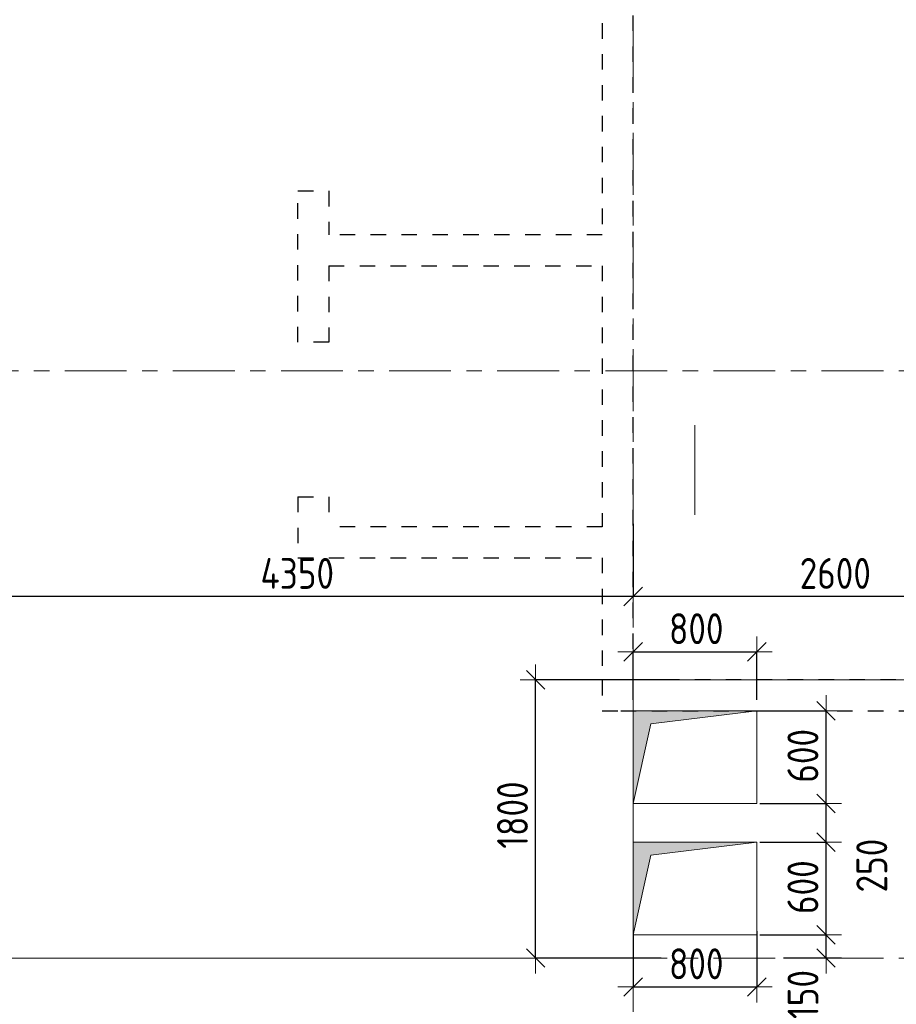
# Model space of a CAD drawing. Header units: metres. Extents: x -38 to 93, y -15 to 21.
# Tile 23 of 152: x 39 to 45, y 9 to 15. Entities that reach past the tile are written whole.
import ezdxf

# ---------------------------------------------------------------- set-up
doc = ezdxf.new("R2010")
doc.units = ezdxf.units.M
doc.header["$PDMODE"] = 65
for name, pattern in [('______11', [0.5, 0.4, -0.05, 0, -0.05]), ('______2', [0.135, 0.1, -0.035]), ('______5', [1.1, 0.8, -0.1, 0.1, -0.1])]:
    doc.linetypes.add(name, pattern=pattern)
for name, color, linetype, lineweight in [('XR$1$Осевая линия (1)', 7, '______5', 13), ('XR$3$Перекрытие (1)', 7, 'Continuous', 35), ('XR$5$Размерная линия (1)', 7, 'Continuous', 13)]:
    doc.layers.add(name, color=color, linetype=linetype, lineweight=lineweight)
doc.layers.add('XR$3$Макрос проема_ отверстия', color=7, linetype='Continuous', lineweight=13, true_color=0x2d2d2d)
doc.layers.add('XR$7$Стена_ бетон несущ.', color=7, linetype='Continuous', lineweight=70, true_color=0xb4b496)
doc.styles.add('ISOCPEUR', font='txt')
doc.dimstyles.new('DIMSTYLE_3', dxfattribs={"dimtxt": 0.2, "dimasz": 0.2, "dimexe": 0, "dimexo": 0, "dimgap": 0.1, "dimtad": 2, "dimdec": 0, "dimlfac": 1000, "dimrnd": 5, "dimzin": 12, "dimdsep": 46, "dimtxsty": 'ISOCPEUR', "dimblk1": 'ALL_ML_STRICH', "dimblk2": 'ALL_ML_STRICH', "dimsah": 1, "dimcen": 0, "dimclrd": 7, "dimclre": 256, "dimclrt": 7, "dimadec": 0, "dimazin": 0, "dimtfac": 1, "dimtdec": 0, "dimtix": 1, "dimtmove": 2, "dimatfit": 3, "dimfxl": 0, "dimtzin": 0, "dimlwd": 0, "dimlwe": -3, "dimarcsym": 0})
doc.dimstyles.new('DIMSTYLE_33', dxfattribs={"dimtxt": 0.2, "dimasz": 0.2, "dimexe": 0, "dimexo": 0, "dimgap": 0.1, "dimtad": 2, "dimdec": 0, "dimlfac": 1000, "dimrnd": 5, "dimzin": 12, "dimdsep": 46, "dimtxsty": 'ISOCPEUR', "dimblk1": 'ALL_ML_STRICH', "dimblk2": 'ALL_ML_STRICH', "dimsah": 1, "dimcen": 0, "dimclrd": 7, "dimclre": 256, "dimclrt": 7, "dimadec": 0, "dimazin": 0, "dimtfac": 1, "dimtdec": 0, "dimtix": 1, "dimtmove": 2, "dimatfit": 3, "dimfxl": 0, "dimtvp": 1.2, "dimtzin": 0, "dimlwd": 0, "dimlwe": -3, "dimarcsym": 0})
doc.dimstyles.new('DIMSTYLE_34', dxfattribs={"dimtxt": 0.2, "dimasz": 0.2, "dimexe": 0, "dimexo": 0, "dimgap": 0.1, "dimtad": 0, "dimdec": 0, "dimlfac": 1000, "dimrnd": 5, "dimzin": 12, "dimdsep": 46, "dimtxsty": 'ISOCPEUR', "dimblk1": 'ALL_ML_STRICH', "dimblk2": 'ALL_ML_STRICH', "dimsah": 1, "dimcen": 0, "dimclrd": 7, "dimclre": 256, "dimclrt": 7, "dimadec": 0, "dimazin": 0, "dimtfac": 1, "dimtdec": 0, "dimtix": 1, "dimtmove": 2, "dimatfit": 3, "dimfxl": 0, "dimtvp": 1.2, "dimtzin": 0, "dimlwd": 0, "dimlwe": -3, "dimarcsym": 0})

# ---------------------------------------------------------------- blocks, each defined once
blk = doc.blocks.new('Отображение проема', base_point=(-1.1579, -49.3094))
at = {"layer": 'XR$3$Макрос проема_ отверстия', "true_color": 0x000000, "transparency": 33554687}
blk.add_hatch(color=18, dxfattribs=at).paths.add_polyline_path([(-1.1579, -50.1094), (-1.0448, -49.4225), (-0.3579, -49.3094), (-1.1579, -49.3094)])
at = {"layer": 'XR$3$Макрос проема_ отверстия', "transparency": 33554687}
for p, q in [((-1.1579, -50.1094), (-1.1579, -49.3094)), ((-1.1579, -49.3094), (-0.3579, -49.3094)), ((-1.0448, -49.4225), (-0.3579, -49.3094)), ((-1.1579, -50.1094), (-1.0448, -49.4225))]:
    blk.add_line(p, q, dxfattribs=at)
blk = doc.blocks.new('ALL_ML_STRICH')
at = {"color": 0, "linetype": 'ByBlock', "lineweight": -2}
for p, q in [((0, -0.5), (0, 0.5)), ((-1, 0), (0.5, 0)), ((-0.3, -0.3), (0.3, 0.3))]:
    blk.add_line(p, q, dxfattribs=at)
blk = doc.blocks.new('*D544')
at = {"layer": 'DEFPOINTS', "color": 7, "linetype": 'Continuous', "lineweight": 13, "transparency": 33554687}
for p in [(45.65, 12.452), (43.05, 11.79), (45.65, 11.3393)]:
    blk.add_point(p, dxfattribs=at)
at = {"layer": 'XR$5$Размерная линия (1)', "color": 9, "linetype": 'Continuous', "lineweight": -2, "true_color": 0xc7c7c7, "transparency": 33554687}
for p, q in [((45.65, 12.432), (45.65, 11.3393)), ((43.05, 11.81), (43.05, 11.3393))]:
    blk.add_line(p, q, dxfattribs=at)
at = {"layer": 'XR$5$Размерная линия (1)', "color": 7, "linetype": 'Continuous', "lineweight": -2, "transparency": 33554687}
blk.add_line((45.65, 11.3393), (43.05, 11.3393), dxfattribs=at)
at = {"layer": 'XR$5$Размерная линия (1)', "color": 7, "linetype": 'Continuous', "lineweight": 13, "transparency": 33554687, "xscale": 0.2, "yscale": 0.2, "zscale": 0.2}
for p, rotation in [((43.05, 11.3393), 180), ((45.65, 11.3393), 360)]:
    blk.add_blockref('ALL_ML_STRICH', p, dxfattribs=dict(at, rotation=rotation))
at = {"layer": 'XR$5$Размерная линия (1)', "color": 7, "linetype": 'Continuous', "lineweight": 13, "transparency": 33554687, "insert": (44.3583, 11.4893), "char_height": 0.2, "width": 0.666667, "attachment_point": 5, "style": 'ISOCPEUR'}
blk.add_mtext('\\W0.83;\\A1;{2600}', dxfattribs=at)
blk = doc.blocks.new('*D545')
at = {"layer": 'DEFPOINTS', "color": 7, "linetype": 'Continuous', "lineweight": 13, "transparency": 33554687}
for p in [(38.7, 11.9698), (43.05, 11.79), (43.05, 11.3393)]:
    blk.add_point(p, dxfattribs=at)
at = {"layer": 'XR$5$Размерная линия (1)', "color": 9, "linetype": 'Continuous', "lineweight": -2, "true_color": 0xc7c7c7, "transparency": 33554687}
for p, q in [((38.7, 11.9898), (38.7, 11.3393)), ((43.05, 11.81), (43.05, 11.3393))]:
    blk.add_line(p, q, dxfattribs=at)
at = {"layer": 'XR$5$Размерная линия (1)', "color": 7, "linetype": 'Continuous', "lineweight": -2, "transparency": 33554687}
blk.add_line((43.05, 11.3393), (38.7, 11.3393), dxfattribs=at)
at = {"layer": 'XR$5$Размерная линия (1)', "color": 7, "linetype": 'Continuous', "lineweight": 13, "transparency": 33554687, "xscale": 0.2, "yscale": 0.2, "zscale": 0.2}
for p, rotation in [((38.7, 11.3393), 180), ((43.05, 11.3393), 360)]:
    blk.add_blockref('ALL_ML_STRICH', p, dxfattribs=dict(at, rotation=rotation))
at = {"layer": 'XR$5$Размерная линия (1)', "color": 7, "linetype": 'Continuous', "lineweight": 13, "transparency": 33554687, "insert": (40.875, 11.4893), "char_height": 0.2, "width": 0.666667, "attachment_point": 5, "style": 'ISOCPEUR'}
blk.add_mtext('\\W0.83;\\A1;{4350}', dxfattribs=at)
blk = doc.blocks.new('*D565')
at = {"layer": 'DEFPOINTS', "color": 7, "linetype": 'Continuous', "lineweight": 13, "transparency": 33554687}
for p in [(43.05, 10.9813), (43.05, 10.6503), (43.85, 10.6503)]:
    blk.add_point(p, dxfattribs=at)
at = {"layer": 'XR$5$Размерная линия (1)', "color": 9, "linetype": 'Continuous', "lineweight": -2, "true_color": 0xc7c7c7, "transparency": 33554687}
for p, q in [((43.05, 10.6703), (43.05, 10.9813)), ((43.85, 10.6703), (43.85, 10.9813))]:
    blk.add_line(p, q, dxfattribs=at)
at = {"layer": 'XR$5$Размерная линия (1)', "color": 7, "linetype": 'Continuous', "lineweight": -2, "transparency": 33554687}
blk.add_line((43.05, 10.9813), (43.85, 10.9813), dxfattribs=at)
at = {"layer": 'XR$5$Размерная линия (1)', "color": 7, "linetype": 'Continuous', "lineweight": 13, "transparency": 33554687, "xscale": 0.2, "yscale": 0.2, "zscale": 0.2, "rotation": 180}
blk.add_blockref('ALL_ML_STRICH', (43.05, 10.9813), dxfattribs=at)
at = {"layer": 'XR$5$Размерная линия (1)', "color": 7, "linetype": 'Continuous', "lineweight": 13, "transparency": 33554687, "xscale": 0.2, "yscale": 0.2, "zscale": 0.2}
blk.add_blockref('ALL_ML_STRICH', (43.85, 10.9813), dxfattribs=at)
at = {"layer": 'XR$5$Размерная линия (1)', "color": 7, "linetype": 'Continuous', "lineweight": 13, "transparency": 33554687, "insert": (43.4583, 11.1313), "char_height": 0.2, "width": 0.5, "attachment_point": 5, "style": 'ISOCPEUR'}
blk.add_mtext('\\W0.83;\\A1;{800}', dxfattribs=at)
blk = doc.blocks.new('*D566')
at = {"layer": 'DEFPOINTS', "color": 7, "linetype": 'Continuous', "lineweight": 13, "transparency": 33554687}
for p in [(43.05, 9.1945), (43.85, 9.1945), (43.05, 8.8124)]:
    blk.add_point(p, dxfattribs=at)
at = {"layer": 'XR$5$Размерная линия (1)', "color": 9, "linetype": 'Continuous', "lineweight": -2, "true_color": 0xc7c7c7, "transparency": 33554687}
for p, q in [((43.05, 9.1745), (43.05, 8.8124)), ((43.85, 9.1745), (43.85, 8.8124))]:
    blk.add_line(p, q, dxfattribs=at)
at = {"layer": 'XR$5$Размерная линия (1)', "color": 7, "linetype": 'Continuous', "lineweight": -2, "transparency": 33554687}
blk.add_line((43.05, 8.8124), (43.85, 8.8124), dxfattribs=at)
at = {"layer": 'XR$5$Размерная линия (1)', "color": 7, "linetype": 'Continuous', "lineweight": 13, "transparency": 33554687, "xscale": 0.2, "yscale": 0.2, "zscale": 0.2, "rotation": 180}
blk.add_blockref('ALL_ML_STRICH', (43.05, 8.8124), dxfattribs=at)
at = {"layer": 'XR$5$Размерная линия (1)', "color": 7, "linetype": 'Continuous', "lineweight": 13, "transparency": 33554687, "xscale": 0.2, "yscale": 0.2, "zscale": 0.2}
blk.add_blockref('ALL_ML_STRICH', (43.85, 8.8124), dxfattribs=at)
at = {"layer": 'XR$5$Размерная линия (1)', "color": 7, "linetype": 'Continuous', "lineweight": 13, "transparency": 33554687, "insert": (43.4583, 8.9624), "char_height": 0.2, "width": 0.5, "attachment_point": 5, "style": 'ISOCPEUR'}
blk.add_mtext('\\W0.83;\\A1;{800}', dxfattribs=at)
blk = doc.blocks.new('*D567')
at = {"layer": 'DEFPOINTS', "color": 7, "linetype": 'Continuous', "lineweight": 13, "transparency": 33554687}
for p in [(43.2714, 10.8), (42.4185, 9), (43.2106, 9)]:
    blk.add_point(p, dxfattribs=at)
at = {"layer": 'XR$5$Размерная линия (1)', "color": 9, "linetype": 'Continuous', "lineweight": -2, "true_color": 0xc7c7c7, "transparency": 33554687}
for p, q in [((43.2914, 10.8), (42.4185, 10.8)), ((43.2306, 9), (42.4185, 9))]:
    blk.add_line(p, q, dxfattribs=at)
at = {"layer": 'XR$5$Размерная линия (1)', "color": 7, "linetype": 'Continuous', "lineweight": -2, "transparency": 33554687}
blk.add_line((42.4185, 9), (42.4185, 10.8), dxfattribs=at)
at = {"layer": 'XR$5$Размерная линия (1)', "color": 7, "linetype": 'Continuous', "lineweight": 13, "transparency": 33554687, "xscale": 0.2, "yscale": 0.2, "zscale": 0.2}
for p, rotation in [((42.4185, 10.8), 90), ((42.4185, 9), 270)]:
    blk.add_blockref('ALL_ML_STRICH', p, dxfattribs=dict(at, rotation=rotation))
at = {"layer": 'XR$5$Размерная линия (1)', "color": 7, "linetype": 'Continuous', "lineweight": 13, "transparency": 33554687, "insert": (42.2685, 9.925), "char_height": 0.2, "width": 0.666667, "attachment_point": 5, "rotation": 90, "style": 'ISOCPEUR'}
blk.add_mtext('\\W0.83;\\A1;{1800}', dxfattribs=at)
blk = doc.blocks.new('*D568')
at = {"layer": 'DEFPOINTS', "color": 7, "linetype": 'Continuous', "lineweight": 13, "transparency": 33554687}
for p in [(43.85, 9.1503), (44.0022, 9.0003), (44.2986, 9.0003)]:
    blk.add_point(p, dxfattribs=at)
at = {"layer": 'XR$5$Размерная линия (1)', "color": 9, "linetype": 'Continuous', "lineweight": -2, "true_color": 0xc7c7c7, "transparency": 33554687}
for p, q in [((43.87, 9.1503), (44.2986, 9.1503)), ((44.0222, 9.0003), (44.2986, 9.0003))]:
    blk.add_line(p, q, dxfattribs=at)
at = {"layer": 'XR$5$Размерная линия (1)', "color": 7, "linetype": 'Continuous', "lineweight": -2, "transparency": 33554687}
blk.add_line((44.2986, 9.0003), (44.2986, 9.1503), dxfattribs=at)
at = {"layer": 'XR$5$Размерная линия (1)', "color": 7, "linetype": 'Continuous', "lineweight": 13, "transparency": 33554687, "xscale": 0.2, "yscale": 0.2, "zscale": 0.2}
for p, rotation in [((44.2986, 9.1503), 90), ((44.2986, 9.0003), 270)]:
    blk.add_blockref('ALL_ML_STRICH', p, dxfattribs=dict(at, rotation=rotation))
at = {"layer": 'XR$5$Размерная линия (1)', "color": 7, "linetype": 'Continuous', "lineweight": 13, "transparency": 33554687, "insert": (44.1493, 8.7636), "char_height": 0.2, "width": 0.5, "attachment_point": 5, "rotation": 90, "style": 'ISOCPEUR'}
blk.add_mtext('\\W0.83;\\A1;{150}', dxfattribs=at)
blk = doc.blocks.new('*D569')
at = {"layer": 'DEFPOINTS', "color": 7, "linetype": 'Continuous', "lineweight": 13, "transparency": 33554687}
for p in [(43.85, 9.7503), (43.85, 9.1503), (44.2986, 9.1503)]:
    blk.add_point(p, dxfattribs=at)
at = {"layer": 'XR$5$Размерная линия (1)', "color": 9, "linetype": 'Continuous', "lineweight": -2, "true_color": 0xc7c7c7, "transparency": 33554687}
for p, q in [((43.87, 9.7503), (44.2986, 9.7503)), ((43.87, 9.1503), (44.2986, 9.1503))]:
    blk.add_line(p, q, dxfattribs=at)
at = {"layer": 'XR$5$Размерная линия (1)', "color": 7, "linetype": 'Continuous', "lineweight": -2, "transparency": 33554687}
blk.add_line((44.2986, 9.1503), (44.2986, 9.7503), dxfattribs=at)
at = {"layer": 'XR$5$Размерная линия (1)', "color": 7, "linetype": 'Continuous', "lineweight": 13, "transparency": 33554687, "xscale": 0.2, "yscale": 0.2, "zscale": 0.2}
for p, rotation in [((44.2986, 9.7503), 90), ((44.2986, 9.1503), 270)]:
    blk.add_blockref('ALL_ML_STRICH', p, dxfattribs=dict(at, rotation=rotation))
at = {"layer": 'XR$5$Размерная линия (1)', "color": 7, "linetype": 'Continuous', "lineweight": 13, "transparency": 33554687, "insert": (44.1486, 9.4586), "char_height": 0.2, "width": 0.5, "attachment_point": 5, "rotation": 90, "style": 'ISOCPEUR'}
blk.add_mtext('\\W0.83;\\A1;{600}', dxfattribs=at)
blk = doc.blocks.new('*D570')
at = {"layer": 'DEFPOINTS', "color": 7, "linetype": 'Continuous', "lineweight": 13, "transparency": 33554687}
for p in [(43.85, 10.0003), (43.85, 9.7503), (44.2986, 9.7503)]:
    blk.add_point(p, dxfattribs=at)
at = {"layer": 'XR$5$Размерная линия (1)', "color": 9, "linetype": 'Continuous', "lineweight": -2, "true_color": 0xc7c7c7, "transparency": 33554687}
for p, q in [((43.87, 10.0003), (44.2986, 10.0003)), ((43.87, 9.7503), (44.2986, 9.7503))]:
    blk.add_line(p, q, dxfattribs=at)
at = {"layer": 'XR$5$Размерная линия (1)', "color": 7, "linetype": 'Continuous', "lineweight": -2, "transparency": 33554687}
blk.add_line((44.2986, 9.7503), (44.2986, 10.0003), dxfattribs=at)
at = {"layer": 'XR$5$Размерная линия (1)', "color": 7, "linetype": 'Continuous', "lineweight": 13, "transparency": 33554687, "xscale": 0.2, "yscale": 0.2, "zscale": 0.2}
for p, rotation in [((44.2986, 10.0003), 90), ((44.2986, 9.7503), 270)]:
    blk.add_blockref('ALL_ML_STRICH', p, dxfattribs=dict(at, rotation=rotation))
at = {"layer": 'XR$5$Размерная линия (1)', "color": 7, "linetype": 'Continuous', "lineweight": 13, "transparency": 33554687, "insert": (44.5947, 9.5981), "char_height": 0.2, "width": 0.5, "attachment_point": 5, "rotation": 90, "style": 'ISOCPEUR'}
blk.add_mtext('\\W0.83;\\A1;{250}', dxfattribs=at)
blk = doc.blocks.new('*D571')
at = {"layer": 'DEFPOINTS', "color": 7, "linetype": 'Continuous', "lineweight": 13, "transparency": 33554687}
for p in [(43.85, 10.6003), (43.85, 10.0003), (44.2986, 10.0003)]:
    blk.add_point(p, dxfattribs=at)
at = {"layer": 'XR$5$Размерная линия (1)', "color": 9, "linetype": 'Continuous', "lineweight": -2, "true_color": 0xc7c7c7, "transparency": 33554687}
for p, q in [((43.87, 10.6003), (44.2986, 10.6003)), ((43.87, 10.0003), (44.2986, 10.0003))]:
    blk.add_line(p, q, dxfattribs=at)
at = {"layer": 'XR$5$Размерная линия (1)', "color": 7, "linetype": 'Continuous', "lineweight": -2, "transparency": 33554687}
blk.add_line((44.2986, 10.0003), (44.2986, 10.6003), dxfattribs=at)
at = {"layer": 'XR$5$Размерная линия (1)', "color": 7, "linetype": 'Continuous', "lineweight": 13, "transparency": 33554687, "xscale": 0.2, "yscale": 0.2, "zscale": 0.2}
for p, rotation in [((44.2986, 10.6003), 90), ((44.2986, 10.0003), 270)]:
    blk.add_blockref('ALL_ML_STRICH', p, dxfattribs=dict(at, rotation=rotation))
at = {"layer": 'XR$5$Размерная линия (1)', "color": 7, "linetype": 'Continuous', "lineweight": 13, "transparency": 33554687, "insert": (44.1486, 10.3087), "char_height": 0.2, "width": 0.5, "attachment_point": 5, "rotation": 90, "style": 'ISOCPEUR'}
blk.add_mtext('\\W0.83;\\A1;{600}', dxfattribs=at)

msp = doc.modelspace()

# ---------------------------------------------------------------- linework, layer by layer
at = {"color": 52, "linetype": 'Continuous', "lineweight": 13, "transparency": 33554687}
msp.add_line((43.4499, 12.4494), (43.4499, 11.8694), dxfattribs=at)
msp.add_line((43.4499, 12.4494), (43.4499, 11.8694), dxfattribs=at)
at = {"layer": 'XR$1$Осевая линия (1)', "color": 253, "linetype": '______11', "lineweight": 13, "true_color": 0xa0a0a0, "transparency": 33554687}
for p, q in [((43.05, 8.34), (43.05, 19.78)), ((-2.63, 12.8), (62.6, 12.8)), ((-2.63, 9), (62.6, 9))]:
    msp.add_line(p, q, dxfattribs=at)
at = {"layer": 'XR$3$Перекрытие (1)', "color": 7, "linetype": 'Continuous', "lineweight": 13, "transparency": 33554687}
for p, q in [((43.05, 10.8003), (45.65, 10.8004)), ((43.05, 10.6003), (43.05, 10.8003)), ((43.85, 10.6003), (43.05, 10.6003)), ((43.05, 10.6003), (43.05, 10.6003)), ((43.05, 10.6003), (43.05, 10.0003)), ((43.05, 10.0003), (43.05, 10.6003)), ((43.85, 10.0003), (43.85, 10.6003)), ((43.05, 10.0003), (43.85, 10.0003)), ((43.05, 10.0003), (43.05, 10.0003)), ((43.05, 9.7503), (43.05, 10.0003)), ((43.85, 9.7503), (43.05, 9.7503)), ((43.05, 9.7503), (43.05, 9.7503)), ((43.05, 9.7503), (43.05, 9.1503)), ((43.05, 9.1503), (43.05, 9.7503)), ((43.85, 9.1503), (43.85, 9.7503)), ((43.05, 9.1503), (43.85, 9.1503)), ((43.05, 9.1503), (43.05, 9.1503)), ((43.05, 9), (43.05, 9.1503)), ((38.7, 9), (43.05, 9))]:
    msp.add_line(p, q, dxfattribs=at)
at = {"layer": 'XR$7$Стена_ бетон несущ.', "color": 253, "linetype": '______2', "lineweight": -3, "true_color": 0xa0a0a0, "transparency": 33554687}
for p, q in [((42.85, 16.45), (42.85, 13.68)), ((43.05, 10.8), (43.05, 16.119)), ((40.8797, 13.965), (41.0797, 13.965)), ((40.8797, 12.985), (40.8797, 13.965)), ((41.0797, 13.965), (41.0797, 13.68)), ((42.85, 13.68), (41.0797, 13.68)), ((41.0797, 13.48), (42.85, 13.48)), ((41.0797, 13.48), (41.0797, 12.985)), ((42.85, 13.48), (42.85, 11.79)), ((41.0797, 12.985), (40.8797, 12.985)), ((40.8797, 11.985), (41.0797, 11.985)), ((40.8797, 11.985), (40.8797, 11.59)), ((41.0797, 11.985), (41.0797, 11.79)), ((42.85, 11.79), (41.0797, 11.79)), ((40.8797, 11.59), (42.85, 11.59)), ((42.85, 11.59), (42.85, 10.8)), ((42.85, 10.8), (42.85, 10.6)), ((45.55, 10.8), (43.05, 10.8)), ((42.85, 10.6), (42.97, 10.6)), ((42.97, 10.6), (45.65, 10.6))]:
    msp.add_line(p, q, dxfattribs=at)

# ---------------------------------------------------------------- block references
at = {"layer": 'XR$3$Макрос проема_ отверстия', "transparency": 33554687, "yscale": 0.75}
for p in [(43.05, 10.6003), (43.05, 9.7503)]:
    msp.add_blockref('Отображение проема', p, dxfattribs=at)

# ---------------------------------------------------------------- dimensions: what is measured, and where the dimension line sits
at = {"layer": 'XR$5$Размерная линия (1)', "color": 7, "linetype": 'Continuous', "lineweight": 13, "transparency": 33554687}
for base, p1, p2, angle, dimstyle, picture, middle in [((43.05, 11.3393), (45.65, 12.432), (43.05, 11.81), 180, 'DIMSTYLE_3', '*D544', (44.3583, 11.4893)), ((38.7, 11.3393), (43.05, 11.81), (38.7, 11.9898), 180, 'DIMSTYLE_3', '*D545', (40.875, 11.4893)), ((42.4185, 10.8), (43.2306, 9), (43.2914, 10.8), 90, 'DIMSTYLE_3', '*D567', (42.2685, 9.925)), ((44.2986, 10.6003), (43.87, 10.0003), (43.87, 10.6003), 90, 'DIMSTYLE_3', '*D571', (44.1486, 10.3087)), ((44.2986, 10.0003), (43.87, 9.7503), (43.87, 10.0003), 90, 'DIMSTYLE_34', '*D570', (44.5947, 9.5981)), ((44.2986, 9.7503), (43.87, 9.1503), (43.87, 9.7503), 90, 'DIMSTYLE_3', '*D569', (44.1486, 9.4586)), ((44.2986, 9.1503), (44.0222, 9.0003), (43.87, 9.1503), 90, 'DIMSTYLE_33', '*D568', (44.1493, 8.7636))]:
    dim = msp.add_linear_dim(base=base, p1=p1, p2=p2, angle=angle, dimstyle=dimstyle, override={"dimpost": '<>', "dimclrd": 7, "dimclre": 9, "dimclrt": 7, "dimlwd": 0, "dimlwe": 65533}, dxfattribs=at)
    dim.commit()
    dim.dimension.update_dxf_attribs({"geometry": picture, "text_midpoint": middle, "dimtype": 160})
for base, p1, p2, picture, middle in [((43.85, 10.9813), (43.05, 10.6703), (43.85, 10.6703), '*D565', (43.4583, 11.1313)), ((43.85, 8.8124), (43.05, 9.1745), (43.85, 9.1745), '*D566', (43.4583, 8.9624))]:
    dim = msp.add_linear_dim(base=base, p1=p1, p2=p2, dimstyle='DIMSTYLE_3', override={"dimpost": '<>', "dimclrd": 7, "dimclre": 9, "dimclrt": 7, "dimlwd": 0, "dimlwe": 65533}, dxfattribs=at)
    dim.commit()
    dim.dimension.update_dxf_attribs({"geometry": picture, "text_midpoint": middle, "dimtype": 160})

doc.saveas('drawing.dxf')
